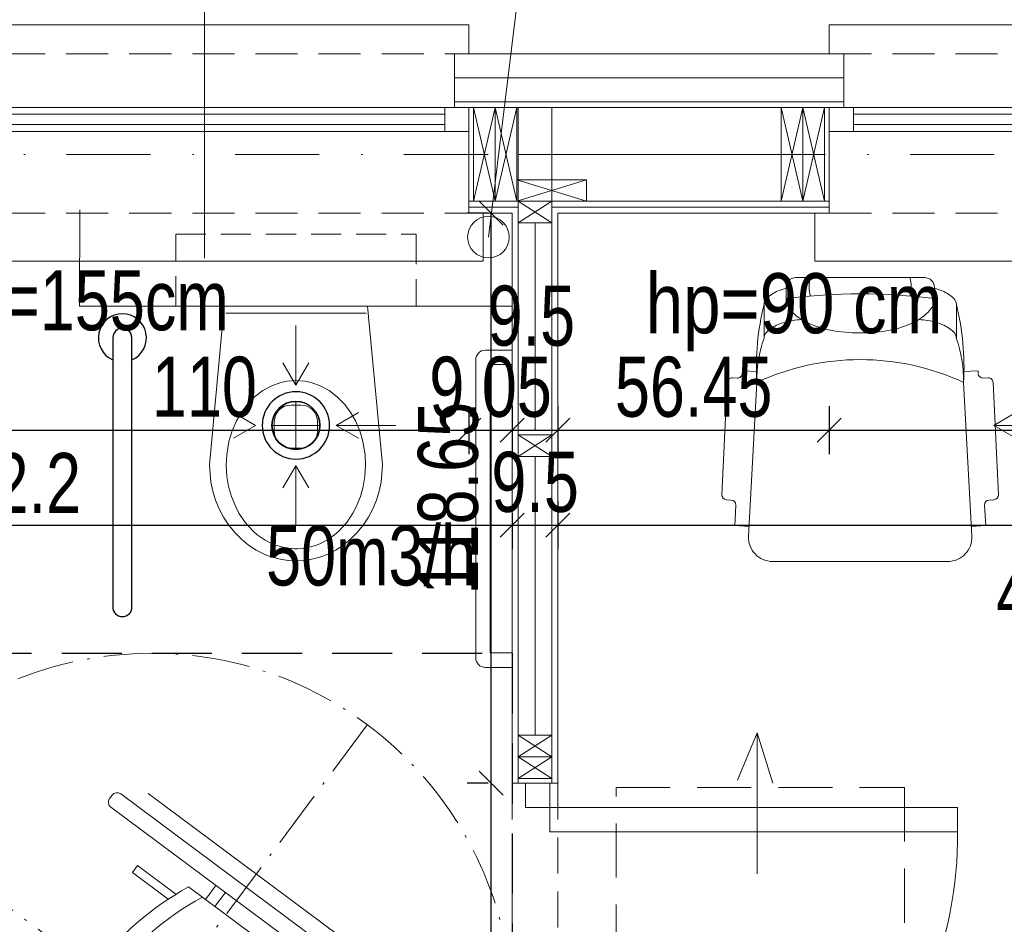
# Model space of a CAD drawing. Header units: inches. Extents: x 53031 to 98566, y -51777 to -15616.
# Tile 15 of 45: x 53725 to 53930, y -16845 to -16657. Entities that reach past the tile are written whole.
import ezdxf

# ---------------------------------------------------------------- set-up
doc = ezdxf.new("R2010")
doc.units = ezdxf.units.IN
doc.header["$MEASUREMENT"] = 0
for name, pattern in [('ACAD_ISO10W100', [18.5, 12, -3, 0.5, -3]), ('DASHDOT', [1, 0.5, -0.25, 0, -0.25]), ('HIDDEN', [0.375, 0.25, -0.125])]:
    doc.linetypes.add(name, pattern=pattern)
doc.layers.get('0').update_dxf_attribs({"lineweight": 0})
doc.layers.get('Defpoints').update_dxf_attribs({"lineweight": 0})
for name, color, linetype, lineweight in [('--proj.wentylacja', 202, 'Continuous', 0), ('A10-łazienka', 140, 'Continuous', 0), ('p-- ocieplenie-w.zew', 77, 'Continuous', 0), ('p--drzwi', 125, 'Continuous', 0), ('p--konst-słupy', 3, 'Continuous', 0), ('p--meble wyp.', 104, 'Continuous', 0), ('p--ocieplenie w.wew.', 53, 'Continuous', 0), ('p--okna', 153, 'Continuous', 0), ('p--opis okna', 181, 'Continuous', 0), ('p--opisy dodatkowe', 62, 'Continuous', 0), ('p--osie konstr', 11, 'DASHDOT', 15), ('p--podciąg', 61, 'Continuous', 0), ('p--płyta GK', 2, 'Continuous', 0), ('p--wymiary-1-50', 5, 'Continuous', 0), ('p--wyłaz', 101, 'Continuous', 0), ('p--łazienka NP', 150, 'Continuous', 25), ('p--ściana szkielet', 64, 'Continuous', 0)]:
    doc.layers.add(name, color=color, linetype=linetype, lineweight=lineweight)
doc.styles.add('1-100', font='arial.ttf', dxfattribs={"width": 0.75, "height": 18})
doc.styles.add('1-50', font='arial.ttf', dxfattribs={"width": 0.75, "height": 12.5})
doc.styles.add('STYL-1', font='arial.ttf', dxfattribs={"width": 0.75})
doc.linetypes.add('BATTING', pattern='A,0.0001,-0.1,[134,ltypeshp.shx,S=0.1,R=0,X=-0.1,Y=0],-0.2,[134,ltypeshp.shx,S=0.1,R=180,X=0.1,Y=0],-0.1', length=0.4001)
doc.dimstyles.new('1-50', dxfattribs={"dimtxt": 12.5, "dimasz": 5, "dimexe": 5, "dimexo": 5, "dimgap": 0.09, "dimtad": 0, "dimdsep": 46, "dimtxsty": '1-50', "dimblk": 'OBLIQUE', "dimcen": 0.09, "dimadec": 0, "dimazin": 0, "dimtfac": 1, "dimtdec": 4, "dimtix": 1, "dimtmove": 2, "dimatfit": 3, "dimldrblk": 'OBLIQUE', "dimfxl": 5, "dimfxlon": 1, "dimtvp": 0.7, "dimtolj": 1, "dimtzin": 0, "dimarcsym": 0})

# ---------------------------------------------------------------- blocks, each defined once
blk = doc.blocks.new('znak-niepeł.')
at = {"linetype": 'ACAD_ISO10W100'}
for p, q in [((-44.78, 60.17), (44.78, -60.17)), ((-60.11, -44.74), (60.22, 44.82))]:
    blk.add_line(p, q, dxfattribs=at)
for p, q in [((6.52, 45.77), (-39.7, 11.37)), ((0.79, 45.85), (-38.86, 16.34)), ((8.84, 44.81), (8.33, 45.5)), ((-37.65, 8.61), (8.58, 43.01)), ((-4.98, 24.9), (3.02, 30.85)), ((3.02, 30.85), (4.08, 29.42)), ((4.08, 29.42), (-3.37, 23.87)), ((-13.28, 26.74), (-11.11, 23.83)), ((-7.61, 26.43), (-49, -4.38)), ((-15.26, 25.27), (-13.09, 22.35)), ((-39.96, 9.56), (-39.45, 8.87)), ((-49.51, 2.46), (-61.55, -6.5)), ((-47.85, 1.66), (-48.31, 2.28)), ((-60.06, -8.5), (-48.02, 0.46)), ((43.94, -4.5), (-2.29, -38.9)), ((29.35, -4.53), (21.9, -10.08)), ((22.42, -11.92), (30.42, -5.96)), ((30.42, -5.96), (29.35, -4.53)), ((46.26, -5.46), (45.74, -4.77)), ((-61.72, -7.7), (-61.26, -8.32)), ((-0.23, -41.66), (45.99, -7.26)), ((-62.91, -17.73), (-50.66, -8.62)), ((-61.88, -19.11), (-49.64, -10)), ((-49.89, -10.39), (-24.28, -44.8)), ((44.14, -12.41), (4.49, -41.92)), ((-18.26, -45.68), (23.13, -14.88)), ((-73.54, -25.65), (-62.91, -17.73)), ((-62.91, -17.73), (-51.63, -32.88)), ((19.63, -17.48), (22.08, -20.77)), ((17.65, -18.95), (20.1, -22.24)), ((-62.26, -40.8), (-73.54, -25.65)), ((-51.63, -32.88), (-62.26, -40.8)), ((-46.32, -40.01), (-56.96, -47.93)), ((-35.05, -55.17), (-46.32, -40.01)), ((-2.55, -40.71), (-2.04, -41.4)), ((-36.07, -53.79), (-23.83, -44.68)), ((-35.05, -55.17), (-22.8, -46.05)), ((-25.39, -55.09), (-13.35, -46.13)), ((-12.15, -46.31), (-11.68, -46.93)), ((-56.96, -47.93), (-45.68, -63.08)), ((-11.86, -48.13), (-23.9, -57.09)), ((-45.68, -63.08), (-35.05, -55.17)), ((-25.1, -56.91), (-25.56, -56.29))]:
    blk.add_line(p, q)
blk.add_circle((0.05, 0.04), 75, dxfattribs=at)
for centre, radius, start, end in [((7.29, 44.73), 1.29, 36.657, 126.657), ((7.81, 44.04), 1.29, 306.657, 36.657), ((-37.44, -27.86), 61.95, 12.0996, 61.2145), ((-40.29, -29.99), 61.95, 12.0996, 61.2145), ((-38.93, 10.33), 1.29, 126.657, 216.657), ((-38.42, 9.64), 1.29, 216.657, 306.657), ((-49, 1.77), 0.86, 36.657, 126.657), ((-48.54, 1.15), 0.86, 306.657, 36.657), ((-46.44, -7.83), 4.3, 126.657, 216.657), ((44.71, -5.54), 1.29, 36.657, 126.657), ((45.22, -6.23), 1.29, 306.657, 36.657), ((-61.03, -7.19), 0.86, 126.657, 216.657), ((-60.57, -7.81), 0.86, 216.657, 306.657), ((-1.52, -39.94), 1.29, 126.657, 216.657), ((-1, -40.63), 1.29, 216.657, 306.657), ((-20.83, -42.23), 4.3, 216.657, 306.657), ((-12.84, -46.82), 0.86, 36.657, 126.657), ((-12.37, -47.44), 0.86, 306.657, 36.657), ((-24.87, -55.78), 0.86, 126.657, 216.657), ((-24.41, -56.4), 0.86, 216.657, 306.657)]:
    blk.add_arc(centre, radius, start, end)
blk = doc.blocks.new('sedes')
for p, q in [((0, 0.1491), (0.33, 0.18)), ((0.33, 0.18), (0.3664, 0.177)), ((0.3664, 0.177), (0.385, 0.1731)), ((0.385, 0.1731), (0.4036, 0.1674)), ((0.4036, 0.1674), (0.4218, 0.1599)), ((0, -0.1495), (0, 0.1495)), ((0.015, 0.1462), (0.015, 0)), ((0.3097, 0.144), (0.2815, 0.1393)), ((0.332, 0.145), (0.3097, 0.144)), ((0.3544, 0.1436), (0.332, 0.145)), ((0.3755, 0.14), (0.3544, 0.1436)), ((0.4218, 0.1599), (0.4394, 0.1507)), ((0.4394, 0.1507), (0.456, 0.1397)), ((0.2384, 0.1236), (0.2219, 0.1141)), ((0.2598, 0.1328), (0.2384, 0.1236)), ((0.2815, 0.1393), (0.2598, 0.1328)), ((0.3961, 0.1343), (0.3755, 0.14)), ((0.4178, 0.1254), (0.3961, 0.1343)), ((0.4309, 0.1185), (0.4178, 0.1254)), ((0.456, 0.1397), (0.4714, 0.1273)), ((0.4714, 0.1273), (0.4853, 0.1135)), ((0.2219, 0.1141), (0.205, 0.1016)), ((0.4501, 0.1055), (0.4309, 0.1185)), ((0.4682, 0.089), (0.4501, 0.1055)), ((0.4853, 0.1135), (0.4974, 0.0985)), ((0.189, 0.086), (0.1759, 0.0688)), ((0.205, 0.1016), (0.189, 0.086)), ((0.4756, 0.0805), (0.4682, 0.089)), ((0.4974, 0.0985), (0.5076, 0.0827)), ((0.5076, 0.0827), (0.5159, 0.0663)), ((0.1759, 0.0688), (0.1659, 0.0504)), ((0.4871, 0.0639), (0.4756, 0.0805)), ((0.4944, 0.0496), (0.4871, 0.0639)), ((0.5159, 0.0663), (0.5223, 0.0495)), ((0.1659, 0.0504), (0.1593, 0.0318)), ((0.2408, 0.045), (0.2604, 0.045)), ((0.4981, 0.0404), (0.4944, 0.0496)), ((0.5223, 0.0495), (0.5266, 0.0328)), ((0.1593, 0.0318), (0.1564, 0.0184)), ((0.503, 0.0217), (0.4981, 0.0404)), ((0.5049, 0.0034), (0.503, 0.0217)), ((0.5266, 0.0328), (0.5292, 0.0162)), ((0.1564, 0.0184), (0.155, 0)), ((0.2058, 0), (0.2058, 0.01)), ((0.2954, 0.01), (0.2954, 0)), ((0.505, 0), (0.5049, 0.0034)), ((0.5292, 0.0162), (0.53, 0)), ((0.015, -0.1462), (0.015, 0)), ((0.1564, -0.0184), (0.155, 0)), ((0.1593, -0.0318), (0.1564, -0.0184)), ((0.2058, 0), (0.2058, -0.01)), ((0.2954, -0.01), (0.2954, 0)), ((0.5049, -0.0034), (0.503, -0.0217)), ((0.505, 0), (0.5049, -0.0034)), ((0.5266, -0.0328), (0.5292, -0.0162)), ((0.5292, -0.0162), (0.53, 0)), ((0.1659, -0.0504), (0.1593, -0.0318)), ((0.4981, -0.0404), (0.4944, -0.0496)), ((0.503, -0.0217), (0.4981, -0.0404)), ((0.5223, -0.0495), (0.5266, -0.0328)), ((0.1759, -0.0688), (0.1659, -0.0504)), ((0.2408, -0.045), (0.2604, -0.045)), ((0.4944, -0.0496), (0.4871, -0.0639)), ((0.5159, -0.0663), (0.5223, -0.0495)), ((0.189, -0.086), (0.1759, -0.0688)), ((0.4756, -0.0805), (0.4682, -0.089)), ((0.4871, -0.0639), (0.4756, -0.0805)), ((0.5076, -0.0827), (0.5159, -0.0663)), ((0.205, -0.1016), (0.189, -0.086)), ((0.2219, -0.1141), (0.205, -0.1016)), ((0.4682, -0.089), (0.4501, -0.1055)), ((0.4853, -0.1135), (0.4974, -0.0985)), ((0.4974, -0.0985), (0.5076, -0.0827)), ((0.2384, -0.1236), (0.2219, -0.1141)), ((0.4309, -0.1185), (0.4178, -0.1254)), ((0.4501, -0.1055), (0.4309, -0.1185)), ((0.4714, -0.1273), (0.4853, -0.1135)), ((0.2598, -0.1328), (0.2384, -0.1236)), ((0.2815, -0.1393), (0.2598, -0.1328)), ((0.3097, -0.144), (0.2815, -0.1393)), ((0.3755, -0.14), (0.3544, -0.1436)), ((0.3961, -0.1343), (0.3755, -0.14)), ((0.4178, -0.1254), (0.3961, -0.1343)), ((0.4394, -0.1507), (0.456, -0.1397)), ((0.456, -0.1397), (0.4714, -0.1273)), ((0, -0.1491), (0.33, -0.18)), ((0.332, -0.145), (0.3097, -0.144)), ((0.3544, -0.1436), (0.332, -0.145)), ((0.4036, -0.1674), (0.4218, -0.1599)), ((0.4218, -0.1599), (0.4394, -0.1507)), ((0.33, -0.18), (0.3664, -0.177)), ((0.3664, -0.177), (0.385, -0.1731)), ((0.385, -0.1731), (0.4036, -0.1674))]:
    blk.add_line(p, q)
for centre, start, end in [((0.2408, 0.01), 90, 180), ((0.2604, 0.01), 0, 90), ((0.2408, -0.01), 180, 270), ((0.2604, -0.01), 270, 0)]:
    blk.add_arc(centre, 0.035, start, end)
blk = doc.blocks.new('uchwyt wc')
for p, q in [((0, 63), (-5.61, 63)), ((0, 60), (0, 63)), ((-7.61, 61), (-7.61, -1)), ((0, 60), (-4.61, 60)), ((-4.61, 60), (-4.61, 0)), ((-4.61, 0), (0, 0)), ((0, -3), (0, 0)), ((-5.61, -3), (0, -3))]:
    blk.add_line(p, q)
for centre, start, end in [((-5.61, 61), 90, 180), ((-5.61, -1), 180, 270)]:
    blk.add_arc(centre, 2, start, end)
blk = doc.blocks.new('drzwi-90-100')
for p, q in [((10.1, 87.38), (5.05, 87.38)), ((5.05, 87.38), (5.05, 2.53)), ((10.1, 2.53), (10.1, 87.38)), ((5.05, 2.53), (0, 2.53)), ((0, 2.53), (0, -2.53)), ((5.05, -2.53), (5.05, 2.53)), ((5.05, 2.53), (10.1, 2.53)), ((100, 2.53), (94.95, 2.53)), ((94.95, 2.53), (94.95, -2.53)), ((100, -2.53), (100, 2.53)), ((0, -2.53), (5.05, -2.53)), ((94.95, -2.53), (100, -2.53))]:
    blk.add_line(p, q)
blk.add_arc((10.8, 3.23), 84.15, 359.5233, 90.4767)
blk = doc.blocks.new('strzałka')
for q in [(-19.45, 4.13), (0, 0), (-18.87, -3.25)]:
    blk.add_line((-29.28, 0), q)
blk = doc.blocks.new('okno-110-33.15')
at = {"linetype": 'Continuous', "ltscale": 35}
for p, q in [((0, 39.15), (110, 39.15)), ((-3, -10), (113, -10))]:
    blk.add_line(p, q, dxfattribs=at)
for p, q in [((0, 39.15), (0, 33.15)), ((110, 33.15), (110, 39.15)), ((3, 33.15), (3, 21.95)), ((107, 21.95), (107, 33.15)), ((5, 21.95), (0, 21.95)), ((0, 21.95), (0, 16.95)), ((0, 21.95), (0, 0)), ((105, 21.95), (5, 21.95)), ((5, 16.95), (5, 21.95)), ((5, 20.61), (105, 20.61)), ((110, 21.95), (105, 21.95)), ((105, 21.95), (105, 16.95)), ((110, 0), (110, 21.95)), ((110, 16.95), (110, 21.95)), ((5, 18.45), (105, 18.45)), ((0, 16.95), (5, 16.95)), ((5, 16.95), (105, 16.95)), ((105, 16.95), (110, 16.95)), ((-3, 0), (-3, -10)), ((0, 0), (-3, 0)), ((110, 0), (113, 0)), ((113, 0), (113, -10))]:
    blk.add_line(p, q)
at = {"linetype": 'HIDDEN', "ltscale": 35}
for p, q in [((0, 33.15), (110, 33.15)), ((0, 0), (110, 0))]:
    blk.add_line(p, q, dxfattribs=at)
blk = doc.blocks.new('_OBLIQUE')
at = {"color": 0, "linetype": 'ByBlock', "lineweight": -2}
for p, q in [((-0.5, -0.5), (0.5, 0.5)), ((0, 0), (0, 0))]:
    blk.add_line(p, q, dxfattribs=at)
blk = doc.blocks.new('*D703')
at = {"layer": 'Defpoints', "color": 0}
for p in [(53708.38, -16696.82), (53818.38, -16696.82), (53818.38, -16741.97)]:
    blk.add_point(p, dxfattribs=at)
at = {"layer": 'p--wymiary-1-50', "color": 0, "lineweight": -2}
for p, q in [((53708.38, -16736.97), (53708.38, -16746.97)), ((53818.38, -16736.97), (53818.38, -16746.97)), ((53708.38, -16741.97), (53818.38, -16741.97))]:
    blk.add_line(p, q, dxfattribs=at)
at = {"layer": 'p--wymiary-1-50', "color": 0, "lineweight": -2, "xscale": 5, "yscale": 5, "zscale": 5, "rotation": 180}
blk.add_blockref('_OBLIQUE', (53708.38, -16741.97), dxfattribs=at)
at = {"layer": 'p--wymiary-1-50', "color": 0, "lineweight": -2, "xscale": 5, "yscale": 5, "zscale": 5}
blk.add_blockref('_OBLIQUE', (53818.38, -16741.97), dxfattribs=at)
at = {"layer": 'p--wymiary-1-50', "color": 0, "insert": (53763.38, -16733.04), "char_height": 12.5, "attachment_point": 5, "style": '1-50'}
blk.add_mtext('\\A1;110', dxfattribs=at)
blk = doc.blocks.new('*D704')
at = {"layer": 'Defpoints', "color": 0}
for p in [(53818.38, -16696.82), (53827.43, -16696.82), (53827.43, -16741.97)]:
    blk.add_point(p, dxfattribs=at)
at = {"layer": 'p--wymiary-1-50', "color": 0, "lineweight": -2}
for p, q in [((53818.38, -16736.97), (53818.38, -16746.97)), ((53827.43, -16736.97), (53827.43, -16746.97)), ((53818.38, -16741.97), (53827.43, -16741.97))]:
    blk.add_line(p, q, dxfattribs=at)
at = {"layer": 'p--wymiary-1-50', "color": 0, "lineweight": -2, "xscale": 5, "yscale": 5, "zscale": 5}
blk.add_blockref('_OBLIQUE', (53818.38, -16741.97), dxfattribs=at)
at = {"layer": 'p--wymiary-1-50', "color": 0, "lineweight": -2, "xscale": 5, "yscale": 5, "zscale": 5, "rotation": 180}
blk.add_blockref('_OBLIQUE', (53827.43, -16741.97), dxfattribs=at)
at = {"layer": 'p--wymiary-1-50', "color": 0, "insert": (53822.91, -16733.04), "char_height": 12.5, "attachment_point": 5, "style": '1-50'}
blk.add_mtext('\\A1;9.05', dxfattribs=at)
blk = doc.blocks.new('*D705')
at = {"layer": 'Defpoints', "color": 0}
for p in [(53827.43, -16696.82), (53836.93, -16696.82), (53836.93, -16741.97)]:
    blk.add_point(p, dxfattribs=at)
at = {"layer": 'p--wymiary-1-50', "color": 0, "lineweight": -2}
for p, q in [((53827.43, -16736.97), (53827.43, -16746.97)), ((53836.93, -16736.97), (53836.93, -16746.97)), ((53827.43, -16741.97), (53836.93, -16741.97))]:
    blk.add_line(p, q, dxfattribs=at)
at = {"layer": 'p--wymiary-1-50', "color": 0, "lineweight": -2, "xscale": 5, "yscale": 5, "zscale": 5, "rotation": 180}
blk.add_blockref('_OBLIQUE', (53827.43, -16741.97), dxfattribs=at)
at = {"layer": 'p--wymiary-1-50', "color": 0, "lineweight": -2, "xscale": 5, "yscale": 5, "zscale": 5}
blk.add_blockref('_OBLIQUE', (53836.93, -16741.97), dxfattribs=at)
at = {"layer": 'p--wymiary-1-50', "color": 0, "insert": (53831.4, -16718.25), "char_height": 12.5, "attachment_point": 5, "style": '1-50'}
blk.add_mtext('\\A1;9.5', dxfattribs=at)
blk = doc.blocks.new('*D707')
at = {"layer": 'Defpoints', "color": 0}
for p in [(53836.93, -16696.82), (53893.38, -16696.82), (53893.38, -16741.97)]:
    blk.add_point(p, dxfattribs=at)
at = {"layer": 'p--wymiary-1-50', "color": 0, "lineweight": -2}
for p, q in [((53836.93, -16736.97), (53836.93, -16746.97)), ((53893.38, -16736.97), (53893.38, -16746.97)), ((53836.93, -16741.97), (53893.38, -16741.97))]:
    blk.add_line(p, q, dxfattribs=at)
at = {"layer": 'p--wymiary-1-50', "color": 0, "lineweight": -2, "xscale": 5, "yscale": 5, "zscale": 5, "rotation": 180}
blk.add_blockref('_OBLIQUE', (53836.93, -16741.97), dxfattribs=at)
at = {"layer": 'p--wymiary-1-50', "color": 0, "lineweight": -2, "xscale": 5, "yscale": 5, "zscale": 5}
blk.add_blockref('_OBLIQUE', (53893.38, -16741.97), dxfattribs=at)
at = {"layer": 'p--wymiary-1-50', "color": 0, "insert": (53865.16, -16733.04), "char_height": 12.5, "attachment_point": 5, "style": '1-50'}
blk.add_mtext('\\A1;56.45', dxfattribs=at)
blk = doc.blocks.new('*D708')
at = {"layer": 'Defpoints', "color": 0}
for p in [(54003.37, -16695.57), (53893.38, -16696.82), (54003.37, -16741.97)]:
    blk.add_point(p, dxfattribs=at)
at = {"layer": 'p--wymiary-1-50', "color": 0, "lineweight": -2}
for p, q in [((53893.38, -16736.97), (53893.38, -16746.97)), ((54003.37, -16736.97), (54003.37, -16746.97)), ((53893.38, -16741.97), (54003.37, -16741.97))]:
    blk.add_line(p, q, dxfattribs=at)
at = {"layer": 'p--wymiary-1-50', "color": 0, "lineweight": -2, "xscale": 5, "yscale": 5, "zscale": 5, "rotation": 180}
blk.add_blockref('_OBLIQUE', (53893.38, -16741.97), dxfattribs=at)
at = {"layer": 'p--wymiary-1-50', "color": 0, "lineweight": -2, "xscale": 5, "yscale": 5, "zscale": 5}
blk.add_blockref('_OBLIQUE', (54003.37, -16741.97), dxfattribs=at)
at = {"layer": 'p--wymiary-1-50', "color": 0, "linetype": 'Continuous', "ltscale": 8, "insert": (53975.75, -16729.85), "char_height": 12.5, "attachment_point": 5, "style": '1-50'}
blk.add_mtext('\\A1;110', dxfattribs=at)
blk = doc.blocks.new('*D719')
at = {"layer": 'Defpoints', "color": 0}
for p in [(53836.93, -16746.97), (54085.43, -16746.97), (54085.43, -16761.77)]:
    blk.add_point(p, dxfattribs=at)
at = {"layer": 'p--wymiary-1-50', "color": 0, "lineweight": -2}
for p, q in [((53836.93, -16756.77), (53836.93, -16766.77)), ((54085.43, -16756.77), (54085.43, -16766.77)), ((53836.93, -16761.77), (54085.43, -16761.77))]:
    blk.add_line(p, q, dxfattribs=at)
at = {"layer": 'p--wymiary-1-50', "color": 0, "lineweight": -2, "xscale": 5, "yscale": 5, "zscale": 5, "rotation": 180}
blk.add_blockref('_OBLIQUE', (53836.93, -16761.77), dxfattribs=at)
at = {"layer": 'p--wymiary-1-50', "color": 0, "lineweight": -2, "xscale": 5, "yscale": 5, "zscale": 5}
blk.add_blockref('_OBLIQUE', (54085.43, -16761.77), dxfattribs=at)
at = {"layer": 'p--wymiary-1-50', "color": 0, "insert": (53961.18, -16752.83), "char_height": 12.5, "attachment_point": 5, "style": '1-50'}
blk.add_mtext('\\A1;248.5', dxfattribs=at)
blk = doc.blocks.new('*D721')
at = {"layer": 'Defpoints', "color": 0}
for p in [(53615.23, -16736.97), (53827.43, -16754.25), (53827.43, -16761.77)]:
    blk.add_point(p, dxfattribs=at)
at = {"layer": 'p--wymiary-1-50', "color": 0, "lineweight": -2}
for p, q in [((53615.23, -16756.77), (53615.23, -16766.77)), ((53827.43, -16759.25), (53827.43, -16766.77)), ((53615.23, -16761.77), (53827.43, -16761.77))]:
    blk.add_line(p, q, dxfattribs=at)
at = {"layer": 'p--wymiary-1-50', "color": 0, "lineweight": -2, "xscale": 5, "yscale": 5, "zscale": 5, "rotation": 180}
blk.add_blockref('_OBLIQUE', (53615.23, -16761.77), dxfattribs=at)
at = {"layer": 'p--wymiary-1-50', "color": 0, "lineweight": -2, "xscale": 5, "yscale": 5, "zscale": 5}
blk.add_blockref('_OBLIQUE', (53827.43, -16761.77), dxfattribs=at)
at = {"layer": 'p--wymiary-1-50', "color": 0, "insert": (53721.33, -16752.98), "char_height": 12.5, "attachment_point": 5, "style": '1-50'}
blk.add_mtext('\\A1;212.2', dxfattribs=at)
blk = doc.blocks.new('*D722')
at = {"layer": 'Defpoints', "color": 0}
for p in [(53827.43, -16759.25), (53836.93, -16759.25), (53836.93, -16761.77)]:
    blk.add_point(p, dxfattribs=at)
at = {"layer": 'p--wymiary-1-50', "color": 0, "lineweight": -2}
for p, q in [((53827.43, -16761.77), (53836.93, -16761.77)), ((53827.43, -16764.25), (53827.43, -16766.77)), ((53836.93, -16764.25), (53836.93, -16766.77))]:
    blk.add_line(p, q, dxfattribs=at)
at = {"layer": 'p--wymiary-1-50', "color": 0, "lineweight": -2, "xscale": 5, "yscale": 5, "zscale": 5}
blk.add_blockref('_OBLIQUE', (53827.43, -16761.77), dxfattribs=at)
at = {"layer": 'p--wymiary-1-50', "color": 0, "lineweight": -2, "xscale": 5, "yscale": 5, "zscale": 5, "rotation": 180}
blk.add_blockref('_OBLIQUE', (53836.93, -16761.77), dxfattribs=at)
at = {"layer": 'p--wymiary-1-50', "color": 0, "insert": (53832.18, -16752.83), "char_height": 12.5, "attachment_point": 5, "style": '1-50'}
blk.add_mtext('\\A1;9.5', dxfattribs=at)
blk = doc.blocks.new('*D760')
at = {"layer": 'Defpoints', "color": 0}
for p in [(53823.05, -16815.47), (53827.43, -16815.47), (53827.43, -16915.47)]:
    blk.add_point(p, dxfattribs=at)
at = {"layer": 'p--wymiary-1-50', "color": 0, "lineweight": -2}
for p, q in [((53822.43, -16815.47), (53818.05, -16815.47)), ((53823.05, -16915.47), (53823.05, -16815.47)), ((53822.43, -16915.47), (53818.05, -16915.47))]:
    blk.add_line(p, q, dxfattribs=at)
at = {"layer": 'p--wymiary-1-50', "color": 0, "lineweight": -2, "xscale": 5, "yscale": 5, "zscale": 5}
for p, rotation in [((53823.05, -16815.47), 90), ((53823.05, -16915.47), 270)]:
    blk.add_blockref('_OBLIQUE', p, dxfattribs=dict(at, rotation=rotation))
at = {"layer": 'p--wymiary-1-50', "color": 0, "insert": (53814.12, -16865.47), "char_height": 12.5, "attachment_point": 5, "rotation": 90, "style": '1-50'}
blk.add_mtext('\\A1;100', dxfattribs=at)
blk = doc.blocks.new('*D761')
at = {"layer": 'Defpoints', "color": 0}
for p in [(53823.05, -16696.82), (53827.43, -16696.82), (53827.43, -16815.47)]:
    blk.add_point(p, dxfattribs=at)
at = {"layer": 'p--wymiary-1-50', "color": 0, "lineweight": -2}
for p, q in [((53822.43, -16696.82), (53818.05, -16696.82)), ((53823.05, -16815.47), (53823.05, -16696.82)), ((53822.43, -16815.47), (53818.05, -16815.47))]:
    blk.add_line(p, q, dxfattribs=at)
at = {"layer": 'p--wymiary-1-50', "color": 0, "lineweight": -2, "xscale": 5, "yscale": 5, "zscale": 5}
for p, rotation in [((53823.05, -16696.82), 90), ((53823.05, -16815.47), 270)]:
    blk.add_blockref('_OBLIQUE', p, dxfattribs=dict(at, rotation=rotation))
at = {"layer": 'p--wymiary-1-50', "color": 0, "insert": (53814.12, -16756.15), "char_height": 12.5, "attachment_point": 5, "rotation": 90, "style": '1-50'}
blk.add_mtext('\\A1;118.65', dxfattribs=at)
blk = doc.blocks.new('sof11_r')
for p, q in [((45.17, 39.11), (21.82, 37.98)), ((20.87, 36.93), (20.93, 35.93)), ((46.23, 38.16), (46.28, 37.16)), ((19.98, 34.88), (19.38, 34.85)), ((19.38, 34.85), (19.53, 31.85)), ((51.6, 36.44), (47.33, 36.22)), ((51.6, 36.44), (51.76, 33.45)), ((53.8, 33.56), (21.8, 31.85)), ((12.61, 30.34), (5.61, 30.34)), ((59.07, -7.89), (59.07, 28.56)), ((2, 25.76), (4.37, 25.76)), ((0, 23.76), (0, -3.09)), ((2, -5.09), (4.37, -5.09)), ((12.61, -9.66), (5.61, -9.66)), ((19.38, -14.18), (19.53, -11.18)), ((53.8, -12.88), (21.8, -11.18)), ((19.98, -14.21), (19.38, -14.18)), ((51.6, -15.77), (51.76, -12.78)), ((20.87, -16.26), (20.93, -15.26)), ((51.6, -15.77), (47.33, -15.54)), ((45.17, -18.43), (21.82, -17.31)), ((46.23, -17.49), (46.28, -16.49))]:
    blk.add_line(p, q)
for points in [[(2.23, 25.76, -0.030204), (2.78, 27.41, -0.097163), (4.32, 29.79, -0.203453), (5.61, 30.34, -0.203453)], [(8.71, 22.55, -0.01879), (8.95, 24.41, -0.054131), (9.78, 27.41, -0.097163), (11.32, 29.79, -0.203453), (12.61, 30.34, -0.203453)], [(4.37, -5.09, 0.184283), (6.75, -4.18, 0.102242), (9.43, -0.57, 0.061197), (10.93, 4.08, 0.047488), (11.52, 10.34, 0.047488), (10.93, 16.59, 0.061197), (9.43, 21.24, 0.102242), (6.75, 24.85, 0.184283), (4.37, 25.76, 0.184283)], [(8.71, -1.88, 0.01879), (8.95, -3.74, 0.054131), (9.78, -6.74, 0.097163), (11.32, -9.12, 0.203453), (12.61, -9.66, 0.203453)], [(2.23, -5.09, 0.030204), (2.78, -6.74, 0.097163), (4.32, -9.12, 0.203453), (5.61, -9.66, 0.203453)]]:
    blk.add_lwpolyline(points, format="xyb")
for centre, radius, start, end in [((45.23, 38.11), 1, 3.0448, 93.0448), ((21.87, 36.99), 1, 93.0448, 183.0448), ((47.28, 37.21), 1, 183.0448, 273.0448), ((19.93, 35.88), 1, 273.0448, 3.0448), ((54.07, 28.56), 5, 0, 93.0448), ((18.77, -22.91), 54.85, 86.8308, 103.8805), ((21.41, 5.61), 26.24, 89.1562, 109.5996), ((68.33, 10.34), 51.27, 155.1826, 204.8174), ((2, 23.76), 2, 90, 180), ((122.88, 10.34), 119.5, 172.5855, 187.4145), ((1.91, 14.05), 6.89, 73.9141, 106.0859), ((1.91, 6.62), 6.89, 253.9141, 286.0859), ((2, -3.09), 2, 180, 270), ((54.07, -7.89), 5, 266.9552, 0), ((18.77, 43.58), 54.85, 256.1195, 273.1692), ((21.41, 15.06), 26.24, 250.4004, 270.8438), ((19.93, -15.21), 1, 356.9552, 86.9552), ((21.87, -16.31), 1, 176.9552, 266.9552), ((47.28, -16.54), 1, 86.9552, 176.9552), ((45.23, -17.44), 1, 266.9552, 356.9552)]:
    blk.add_arc(centre, radius, start, end)
blk = doc.blocks.new('ukł.słupów-1K')
for p, q in [((230.6, 538.6), (226.1, 558.1)), ((226.1, 538.6), (230.6, 558.1)), ((235.1, 538.6), (230.6, 558.1)), ((230.6, 538.6), (235.1, 558.1)), ((294.6, 538.6), (290.1, 558.1)), ((290.1, 538.6), (294.6, 558.1)), ((299.1, 538.6), (294.6, 558.1)), ((294.6, 538.6), (299.1, 558.1)), ((235.1, 538.6), (249.6, 543.1)), ((235.1, 543.1), (249.6, 538.6)), ((235.4, 534.1), (242.4, 538.6)), ((235.4, 538.6), (242.4, 534.1)), ((235.4, 485.5), (242.4, 490)), ((235.4, 490), (242.4, 485.5)), ((235.4, 423), (242.4, 427.5)), ((235.4, 427.5), (242.4, 423)), ((235.4, 418.5), (242.4, 423)), ((235.4, 423), (242.4, 418.5))]:
    blk.add_line(p, q)
at = {"ltscale": 35}
blk.add_line((242.4, 418.5), (235.4, 418.5), dxfattribs=at)
for points in [[(226.1, 538.6), (226.1, 558.1)], [(299.1, 538.6), (299.1, 558.1), (299.17, 558.1)]]:
    blk.add_lwpolyline(points, dxfattribs=at)
for points in [[(226.1, 538.6), (226.1, 558.1), (230.6, 558.1), (230.6, 538.6)], [(230.6, 538.6), (230.6, 558.1), (235.1, 558.1), (235.1, 538.6)], [(290.1, 538.6), (290.1, 558.1), (294.6, 558.1), (294.6, 538.6)], [(294.6, 538.6), (294.6, 558.1), (299.1, 558.1), (299.1, 538.6)], [(235.1, 543.1), (249.6, 543.1), (249.6, 538.6), (235.1, 538.6)], [(235.4, 538.6), (242.4, 538.6), (242.4, 534.1), (235.4, 534.1)], [(235.4, 490), (242.4, 490), (242.4, 485.5), (235.4, 485.5)], [(235.4, 427.5), (242.4, 427.5), (242.4, 423), (235.4, 423)], [(235.4, 423), (242.4, 423), (242.4, 418.5), (235.4, 418.5)]]:
    blk.add_lwpolyline(points, close=True)
blk = doc.blocks.new('went-wer2-parter')
for p, q in [((167.18, 478.41), (167.18, 490.83)), ((167.18, 478.43), (164.49, 483.02)), ((167.18, 478.43), (169.87, 483.02)), ((158.78, 470.03), (154.19, 472.72)), ((175.58, 470.03), (180.17, 472.72)), ((312.37, 470.03), (316.96, 472.72)), ((158.78, 470.03), (154.19, 467.34)), ((175.56, 470.03), (187.98, 470.03)), ((175.58, 470.03), (180.17, 467.34)), ((324.77, 470.03), (312.35, 470.03)), ((312.37, 470.03), (316.96, 467.34)), ((167.18, 461.63), (164.49, 457.04)), ((167.18, 461.65), (167.18, 449.23)), ((167.18, 461.63), (169.87, 457.04))]:
    blk.add_line(p, q)
at = {"lineweight": 5}
for p, q in [((167.18, 475.03), (167.18, 465.03)), ((162.18, 470.03), (172.18, 470.03)), ((162.18, 470.03), (172.18, 470.03)), ((162.18, 470.03), (172.18, 470.03)), ((162.18, 470.03), (172.18, 470.03))]:
    blk.add_line(p, q, dxfattribs=at)
at = {"lineweight": 30}
blk.add_circle((167.18, 470.03), 5, dxfattribs=at)
at = {"lineweight": 5, "ltscale": 10}
blk.add_arc((167.18, 470.03), 7, 0, 180, dxfattribs=at)
at = {"lineweight": 30}
for radius, start, end in [(7, 0, 180), (7, 0, 180), (5, 0, 180), (5, 0, 180), (5, 0, 180), (5, 0, 180), (5, 0, 180), (5, 0, 180), (5, 0, 180), (5, 0, 180), (5, 0, 180), (5, 0, 180), (7, 180, 0), (5, 180, 0)]:
    blk.add_arc((167.18, 470.03), radius, start, end, dxfattribs=at)
blk.add_arc((167.18, 470.03), 5, 180, 0)
blk.add_arc((167.18, 470.03), 5, 180, 0)
blk.add_arc((167.18, 470.03), 5, 180, 0)
at = {"char_height": 12.5, "width": 177.1707, "style": 'STYL-1'}
for s, insert, attachment_point in [('50m3/h', (160.97, 436.54, 88.25), 7), ('40m3/h', (356.57, 428.63), 9)]:
    blk.add_mtext(s, dxfattribs=dict(at, insert=insert, attachment_point=attachment_point))
blk = doc.blocks.new('uchwyt stojący')
at = {"linetype": 'Continuous', "ltscale": 12}
for points in [[(58, 2), (2, 2)], [(2, -2), (58, -2)]]:
    blk.add_lwpolyline(points, dxfattribs=at)
for centre, radius, start, end in [((58, 0), 5, 203.5782, 156.4218), ((2, 0), 2, 90, 270), ((58, 0), 2, 270, 90)]:
    blk.add_arc(centre, radius, start, end, dxfattribs=at)

msp = doc.modelspace()

# ---------------------------------------------------------------- linework, layer by layer
at = {"color": 1, "linetype": 'HIDDEN', "lineweight": 30, "ltscale": 50}
msp.add_lwpolyline([(53827.435, -16938.415), (53677.435, -16938.415), (53677.435, -16788.415), (53827.435, -16788.415)], close=True, dxfattribs=at)
at = {"linetype": 'Continuous', "lineweight": 5}
msp.add_circle((53822.472, -16701.825), 4.329, dxfattribs=at)
at = {"layer": 'A10-łazienka'}
for p, q in [((53737.425, -16716.175), (53737.435, -16696.175)), ((53827.435, -16716.175), (53737.425, -16716.175))]:
    msp.add_line(p, q, dxfattribs=at)
at = {"layer": 'A10-łazienka', "linetype": 'HIDDEN', "ltscale": 25}
msp.add_lwpolyline([(53807.425, -16716.175), (53757.425, -16716.175), (53757.435, -16701.175), (53807.435, -16701.175)], close=True, dxfattribs=at)
at = {"layer": 'p-- ocieplenie-w.zew', "linetype": 'BATTING', "ltscale": 10}
msp.add_line((53896.385, -16668.675), (53815.385, -16668.675), dxfattribs=at)
at = {"layer": 'p--ocieplenie w.wew.', "linetype": 'BATTING', "ltscale": 19.5}
msp.add_line((53828.685, -16684.625), (53883.385, -16684.625), dxfattribs=at)
at = {"layer": 'p--ocieplenie w.wew.', "linetype": 'BATTING', "ltscale": 8}
for p, q in [((53832.185, -16698.875), (53832.185, -16741.969)), ((53832.185, -16747.475), (53832.185, -16805.475))]:
    msp.add_line(p, q, dxfattribs=at)
at = {"layer": 'p--opis okna'}
for q in [(53763.385, -16706.175), (53763.385, -16696.175)]:
    msp.add_line((53763.385, -16625.713), q, dxfattribs=at)
at = {"layer": 'p--opisy dodatkowe'}
msp.add_lwpolyline([(53888.032, -16644.384), (53829.513, -16644.384), (53822.472, -16701.825)], dxfattribs=at)
at = {"layer": 'p--osie konstr', "linetype": 'DASHDOT', "ltscale": 35}
msp.add_line((54594.585, -16684.625), (53538.085, -16684.625), dxfattribs=at)
at = {"layer": 'p--podciąg', "linetype": 'HIDDEN', "ltscale": 30}
for p, q in [((53827.435, -16815.475), (53827.435, -16915.475)), ((53836.935, -16815.475), (53836.935, -16915.475))]:
    msp.add_line(p, q, dxfattribs=at)
at = {"layer": 'p--płyta GK', "ltscale": 35}
for p, q in [((53828.685, -16695.575), (53818.385, -16695.575)), ((53893.385, -16695.575), (53835.685, -16695.575)), ((53827.435, -16696.825), (53818.385, -16696.825)), ((53827.435, -16815.475), (53827.435, -16696.825)), ((53836.935, -16815.475), (53836.935, -16696.825)), ((53893.385, -16696.825), (53836.935, -16696.825))]:
    msp.add_line(p, q, dxfattribs=at)
at = {"layer": 'p--wyłaz', "linetype": 'HIDDEN', "lineweight": 0, "ltscale": 45}
msp.add_lwpolyline([(53909.028, -16936.343), (53849.028, -16936.343), (53849.028, -16816.343), (53909.028, -16816.343)], close=True, dxfattribs=at)
at = {"layer": 'p--ściana szkielet', "ltscale": 35}
for p, q in [((53896.385, -16663.675), (53815.385, -16663.675)), ((53896.385, -16673.675), (53815.385, -16673.675)), ((53896.385, -16674.875), (53815.385, -16674.875)), ((53828.685, -16815.475), (53828.685, -16674.875)), ((53835.685, -16815.475), (53835.685, -16674.875)), ((53893.385, -16694.375), (53818.385, -16694.375)), ((53836.935, -16815.475), (53827.435, -16815.475))]:
    msp.add_line(p, q, dxfattribs=at)
at = {"layer": 'p--ściana szkielet'}
for points in [[(53815.385, -16663.675), (53815.385, -16674.875), (53818.385, -16674.875), (53818.385, -16696.825)], [(53896.385, -16663.675), (53896.385, -16674.875), (53893.385, -16674.875), (53893.385, -16696.825)]]:
    msp.add_lwpolyline(points, dxfattribs=at)
at = {"layer": 'p--ściana szkielet', "ltscale": 35}
for points in [[(53818.385, -16696.825), (53818.385, -16674.875), (53815.385, -16674.875), (53815.385, -16663.675)], [(53893.385, -16696.825), (53893.385, -16674.875), (53896.385, -16674.875), (53896.385, -16663.675)]]:
    msp.add_lwpolyline(points, dxfattribs=at)

# ---------------------------------------------------------------- block references
at = {"layer": '--proj.wentylacja', "linetype": 'Continuous', "ltscale": 8}
msp.add_blockref('went-wer2-parter', (53615.235, -17211.025), dxfattribs=at)
at = {"linetype": 'Continuous', "lineweight": 5, "xscale": -1, "rotation": 89.99999999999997}
msp.add_blockref('strzałka', (53878.4, -16834.279), dxfattribs=at)
at = {"layer": 'A10-łazienka', "xscale": 100, "yscale": 100, "zscale": 100, "rotation": 270.0000000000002}
msp.add_blockref('sedes', (53782.425, -16716.175), dxfattribs=at)
at = {"layer": 'A10-łazienka'}
msp.add_blockref('uchwyt wc', (53827.435, -16788.352), dxfattribs=at)
at = {"layer": 'A10-łazienka', "xscale": -1}
msp.add_blockref('znak-niepeł.', (53752.489, -16863.456), dxfattribs=at)
at = {"layer": 'p--drzwi', "rotation": 270.0000000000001}
msp.add_blockref('drzwi-90-100', (53832.685, -16815.475), dxfattribs=at)
at = {"layer": 'p--konst-słupy'}
msp.add_blockref('ukł.słupów-1K', (53593.285, -17232.975), dxfattribs=at)
at = {"layer": 'p--meble wyp.', "linetype": 'Continuous', "lineweight": 5, "rotation": 270.0000000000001}
msp.add_blockref('sof11_r', (53889.471, -16710.245), dxfattribs=at)
at = {"layer": 'p--okna', "linetype": 'Continuous'}
for p in [(53708.385, -16696.825), (53893.385, -16696.825)]:
    msp.add_blockref('okno-110-33.15', p, dxfattribs=at)
at = {"layer": 'p--łazienka NP', "rotation": 89.99999999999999}
msp.add_blockref('uchwyt stojący', (53746.313, -16780.789), dxfattribs=at)

# ---------------------------------------------------------------- texts
at = {"layer": 'p--opis okna', "char_height": 12.5, "width": 128.63421, "attachment_point": 9, "style": '1-100'}
for s, insert in [('hp=155cm', (53768.447, -16724.976)), ('{\\W0.8;hp=90 cm}', (53916.942, -16725.6))]:
    msp.add_mtext(s, dxfattribs=dict(at, insert=insert))

# ---------------------------------------------------------------- dimensions: what is measured, and where the dimension line sits
at = {"layer": 'p--wymiary-1-50'}
for base, p1, p2, picture, middle in [((53823.051, -16696.825), (53827.435, -16815.475), (53827.435, -16696.825), '*D761', (53814.117, -16756.15)), ((53823.051, -16815.475), (53827.435, -16915.475), (53827.435, -16815.475), '*D760', (53814.117, -16865.475))]:
    dim = msp.add_linear_dim(base=base, p1=p1, p2=p2, angle=90, dimstyle='1-50', dxfattribs=at)
    dim.commit()
    dim.dimension.update_dxf_attribs({"geometry": picture, "text_midpoint": middle})
dim = msp.add_linear_dim(base=(54003.375, -16741.969), p1=(53893.385, -16696.825), p2=(54003.375, -16695.575), text='110', dimstyle='1-50', override={"dimtxt": 12.5, "dimtxsty": '1-50'}, dxfattribs=at)
dim.commit()
dim.dimension.update_dxf_attribs({"geometry": '*D708', "text_midpoint": (53975.75, -16729.852), "dimtype": 160})
for base, p1, p2, picture, middle in [((53818.385, -16741.969), (53708.385, -16696.825), (53818.385, -16696.825), '*D703', (53763.385, -16733.035)), ((53827.435, -16741.969), (53818.385, -16696.825), (53827.435, -16696.825), '*D704', (53822.91, -16733.035))]:
    dim = msp.add_linear_dim(base=base, p1=p1, p2=p2, dimstyle='1-50', override={"dimtxt": 12.5}, dxfattribs=at)
    dim.commit()
    dim.dimension.update_dxf_attribs({"geometry": picture, "text_midpoint": middle})
dim = msp.add_linear_dim(base=(53836.935, -16741.969), p1=(53827.435, -16696.825), p2=(53836.935, -16696.825), dimstyle='1-50', override={"dimtxt": 12.5}, dxfattribs=at)
dim.commit()
dim.dimension.update_dxf_attribs({"geometry": '*D705', "text_midpoint": (53831.398, -16718.246), "dimtype": 160})
for base, p1, p2, picture, middle in [((53893.385, -16741.969), (53836.935, -16696.825), (53893.385, -16696.825), '*D707', (53865.16, -16733.035)), ((53827.435, -16761.769), (53615.235, -16736.969), (53827.435, -16754.25), '*D721', (53721.335, -16752.984)), ((53836.935, -16761.769), (53827.435, -16759.25), (53836.935, -16759.25), '*D722', (53832.185, -16752.835)), ((54085.435, -16761.769), (53836.935, -16746.969), (54085.435, -16746.969), '*D719', (53961.185, -16752.835))]:
    dim = msp.add_linear_dim(base=base, p1=p1, p2=p2, dimstyle='1-50', dxfattribs=at)
    dim.commit()
    dim.dimension.update_dxf_attribs({"geometry": picture, "text_midpoint": middle})

doc.saveas('drawing.dxf')
